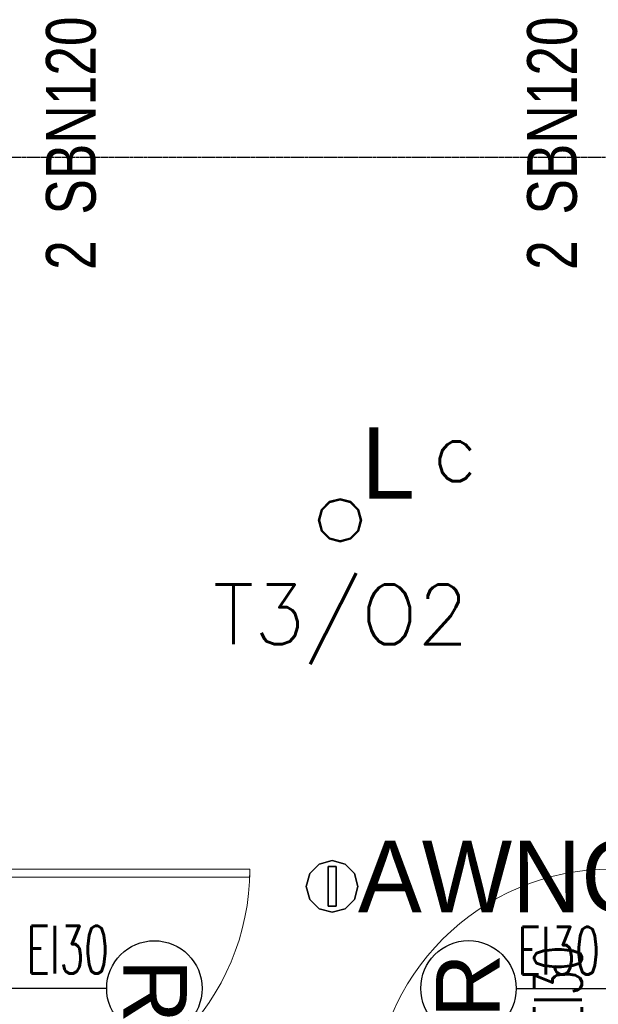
# Model space of a CAD drawing. Header units: millimetres. Extents: x 69081 to 158617, y -37521 to -9534.
# Tile 231 of 256: x 113847 to 113993, y -19422 to -19174. Entities that reach past the tile are written whole.
import ezdxf
from ezdxf.enums import TextEntityAlignment as Align

# ---------------------------------------------------------------- set-up
doc = ezdxf.new("R2010")
doc.units = ezdxf.units.MM
doc.linetypes.add('DO', pattern=[0.8, 0.6, -0.1, 0, -0.1])
doc.linetypes.add('DP', pattern=[0.5, 0.3, -0.2])
for name, color, linetype in [('0_oświetlenie', 7, 'Continuous'), ('_A-opisy', 51, 'Continuous'), ('A-OSI', 8, 'DO'), ('A-SCI', 7, 'Continuous'), ('BZ_sym', 7, 'Continuous'), ('E_Oświetlenie - Numer obwodu', 1, 'Continuous'), ('E_Oświetlenie - Opis', 4, 'Continuous'), ('JS_OLKA KONSTR', 231, 'Continuous'), ('JS_p.poż.', 240, 'Continuous'), ('JS_PODCIĄGI', 1, 'DP')]:
    doc.layers.add(name, color=color, linetype=linetype)
for name, color, linetype, lineweight in [('_A-stolarka', 72, 'Continuous', 9), ('_A-ściany', 141, 'Continuous', 35), ('A-DRZ-SY', 7, 'Continuous', 25)]:
    doc.layers.add(name, color=color, linetype=linetype, lineweight=lineweight)
doc.styles.add('BIKTS', font='bikromsw.shx', dxfattribs={"width": 0.85})
doc.styles.add('Opisowy', font='arial.ttf')
doc.styles.add('ROMANS', font='romans.shx', dxfattribs={"height": 1})
doc.styles.add('SIMPLEX', font='simplex', dxfattribs={"width": 0.85})
doc.styles.add('TableTextStyle', font='txt')

# ---------------------------------------------------------------- blocks, each defined once
blk = doc.blocks.new('osie')
at = {"layer": 'A-OSI'}
blk.add_line((17978.8, -42047.43), (20818.3, -42047.43), dxfattribs=at)
blk = doc.blocks.new('REWIZJE')
at = {"layer": '_A-opisy', "color": 40}
blk.add_line((28149.58, -31193.14), (28149.58, -31231.14), dxfattribs=at)
blk.add_line((28149.58, -31193.14), (28149.58, -31231.14), dxfattribs=at)
blk.add_circle((28149.59, -31181.14), 12, dxfattribs=at)
at = {"layer": '_A-stolarka'}
for p, q in [((28119.58, -31215.14), (28119.58, -31157.14)), ((28119.58, -31157.14), (28121.58, -31157.14)), ((28119.58, -31217.14), (28119.58, -31157.14)), ((28121.58, -31157.14), (28121.58, -31217.14)), ((28119.58, -31217.14), (28119.58, -31215.14)), ((28117.58, -31217.14), (28119.58, -31217.14)), ((28117.58, -31225.14), (28117.58, -31217.14)), ((28117.58, -31217.14), (28119.58, -31217.14)), ((28119.58, -31217.14), (28119.58, -31225.14)), ((28121.58, -31217.14), (28119.58, -31217.14)), ((28179.58, -31217.14), (28179.58, -31217.14)), ((28179.58, -31217.14), (28179.58, -31225.14)), ((28181.58, -31217.14), (28179.58, -31217.14)), ((28181.58, -31225.14), (28181.58, -31217.14)), ((28119.58, -31225.14), (28117.58, -31225.14)), ((28179.58, -31225.14), (28181.58, -31225.14))]:
    blk.add_line(p, q, dxfattribs=at)
blk.add_arc((28119.58, -31217.14), 60, 0, 90, dxfattribs=at)
at = {"layer": '_A-ściany', "linetype": 'Continuous'}
for p, q in [((28117.58, -31217.14), (28117.58, -31241.14)), ((28181.58, -31217.14), (28181.58, -31241.14))]:
    blk.add_line(p, q, dxfattribs=at)
at = {"layer": '_A-ściany', "lineweight": 5}
for p, q in [((28181.58, -31217.14), (28117.58, -31217.14)), ((28181.58, -31241.14), (28117.58, -31241.14))]:
    blk.add_line(p, q, dxfattribs=at)
at = {"layer": 'JS_PODCIĄGI', "color": 4}
for p, q in [((28157.08, -31241.14), (28142.08, -31241.14)), ((28142.08, -31241.14), (28157.08, -31241.14))]:
    blk.add_line(p, q, dxfattribs=at)
at = {"layer": '_A-opisy', "color": 40, "insert": (28121.24, -31172.97), "char_height": 16, "attachment_point": 1, "style": 'Opisowy'}
blk.add_mtext_dynamic_manual_height_columns('\\pxqc;R', width=57.9989, gutter_width=1, heights=[0], dxfattribs=at)
blk = doc.blocks.new('symnadpr')
at = {"style": 'BIKTS', "width": 0.8}
blk.add_attdef('SZT_NADPR', text='', height=25, dxfattribs=at).set_placement((-48.74, -11.67), align=Align.RIGHT)
blk.add_attdef('NAZNADPR', (-42.6, -11.67), '', height=25, dxfattribs=at)
blk = doc.blocks.new('A$C04435ce7')
at = {"layer": 'BZ_sym'}
ref = blk.add_blockref('symnadpr', (3176.08, 2113.41), dxfattribs=dict(at, xscale=0.5, yscale=0.5, zscale=0.5, rotation=90))
ref.add_attrib('naznadpr', 'SBN120', (3182.33, 2091.91), dxfattribs={"height": 12.5, "rotation": 90, "style": 'BIKTS', "width": 0.8})
ref.add_attrib('szt_nadpr', '2', dxfattribs={"height": 12.5, "rotation": 90, "style": 'BIKTS', "width": 0.8}).set_placement((3182.33, 2085.46), align=Align.RIGHT)
ref = blk.add_blockref('symnadpr', (3297.1, 2113.41), dxfattribs=dict(at, xscale=-0.5, yscale=0.5, zscale=0.5, rotation=270))
ref.add_attrib('naznadpr', 'SBN120', (3303.35, 2091.91), dxfattribs={"height": 12.5, "rotation": 90, "style": 'BIKTS', "width": 0.8})
ref.add_attrib('szt_nadpr', '2', dxfattribs={"height": 12.5, "rotation": 90, "style": 'BIKTS', "width": 0.8}).set_placement((3303.35, 2085.46), align=Align.RIGHT)
blk = doc.blocks.new('opis lamp')
at = {"layer": 'E_Oświetlenie - Numer obwodu', "style": 'SIMPLEX'}
blk.add_attdef('OBWÓD', text='', height=15, dxfattribs=at).set_placement((-9.46, -1.18), align=Align.CENTER)
at = {"layer": 'E_Oświetlenie - Opis', "style": 'SIMPLEX'}
blk.add_attdef('OPIS1', (55.72, 42.77), '', height=15, dxfattribs=at)

msp = doc.modelspace()

# ---------------------------------------------------------------- linework, layer by layer
at = {"layer": '0_oświetlenie'}
for points in [[(113923.1557, -19297.1994, 0), (113925.1322, -19295.2229, 0)], [(113925.1322, -19295.2229, 0), (113923.1557, -19297.1994, 0)], [(113925.1322, -19295.2229, 0), (113923.1557, -19297.1994, 0)], [(113923.1557, -19297.1994, 0), (113925.1322, -19295.2229, 0)], [(113923.3705, -19297.3244, 0), (113925.2572, -19295.4397, 0)], [(113925.2572, -19295.4397, 0), (113923.3705, -19297.3244, 0)], [(113925.2572, -19295.4397, 0), (113923.3705, -19297.3244, 0)], [(113923.3705, -19297.3244, 0), (113925.2572, -19295.4397, 0)], [(113925.1322, -19295.2229, 0), (113927.8315, -19294.4992, 0)], [(113927.8315, -19294.4992, 0), (113925.1322, -19295.2229, 0)], [(113927.8315, -19294.4992, 0), (113925.1322, -19295.2229, 0)], [(113925.1322, -19295.2229, 0), (113927.8315, -19294.4992, 0)], [(113925.2572, -19295.4397, 0), (113927.8315, -19294.7492, 0)], [(113927.8315, -19294.7492, 0), (113925.2572, -19295.4397, 0)], [(113927.8315, -19294.7492, 0), (113925.2572, -19295.4397, 0)], [(113925.2572, -19295.4397, 0), (113927.8315, -19294.7492, 0)], [(113927.8315, -19294.4992, 0), (113930.5307, -19295.2229, 0)], [(113930.5307, -19295.2229, 0), (113927.8315, -19294.4992, 0)], [(113930.5307, -19295.2229, 0), (113927.8315, -19294.4992, 0)], [(113927.8315, -19294.4992, 0), (113930.5307, -19295.2229, 0)], [(113927.8315, -19294.7492, 0), (113930.4057, -19295.4397, 0)], [(113930.4057, -19295.4397, 0), (113927.8315, -19294.7492, 0)], [(113930.4057, -19295.4397, 0), (113927.8315, -19294.7492, 0)], [(113927.8315, -19294.7492, 0), (113930.4057, -19295.4397, 0)], [(113930.4057, -19295.4397, 0), (113932.2924, -19297.3244, 0)], [(113932.2924, -19297.3244, 0), (113930.4057, -19295.4397, 0)], [(113932.2924, -19297.3244, 0), (113930.4057, -19295.4397, 0)], [(113930.4057, -19295.4397, 0), (113932.2924, -19297.3244, 0)], [(113930.5307, -19295.2229, 0), (113932.5072, -19297.1994, 0)], [(113932.5072, -19297.1994, 0), (113930.5307, -19295.2229, 0)], [(113932.5072, -19297.1994, 0), (113930.5307, -19295.2229, 0)], [(113930.5307, -19295.2229, 0), (113932.5072, -19297.1994, 0)], [(113922.433, -19299.8996, 0), (113923.1557, -19297.1994, 0)], [(113923.1557, -19297.1994, 0), (113922.433, -19299.8996, 0)], [(113923.1557, -19297.1994, 0), (113922.433, -19299.8996, 0)], [(113922.433, -19299.8996, 0), (113923.1557, -19297.1994, 0)], [(113922.683, -19299.8996, 0), (113923.3705, -19297.3244, 0)], [(113923.3705, -19297.3244, 0), (113922.683, -19299.8996, 0)], [(113923.3705, -19297.3244, 0), (113922.683, -19299.8996, 0)], [(113922.683, -19299.8996, 0), (113923.3705, -19297.3244, 0)], [(113932.2924, -19297.3244, 0), (113932.9799, -19299.8996, 0)], [(113932.9799, -19299.8996, 0), (113932.2924, -19297.3244, 0)], [(113932.9799, -19299.8996, 0), (113932.2924, -19297.3244, 0)], [(113932.2924, -19297.3244, 0), (113932.9799, -19299.8996, 0)], [(113932.5072, -19297.1994, 0), (113933.2299, -19299.8996, 0)], [(113933.2299, -19299.8996, 0), (113932.5072, -19297.1994, 0)], [(113933.2299, -19299.8996, 0), (113932.5072, -19297.1994, 0)], [(113932.5072, -19297.1994, 0), (113933.2299, -19299.8996, 0)], [(113923.1557, -19302.5998, 0), (113922.433, -19299.8996, 0)], [(113922.433, -19299.8996, 0), (113923.1557, -19302.5998, 0)], [(113922.433, -19299.8996, 0), (113923.1557, -19302.5998, 0)], [(113923.1557, -19302.5998, 0), (113922.433, -19299.8996, 0)], [(113923.3705, -19302.4748, 0), (113922.683, -19299.8996, 0)], [(113922.683, -19299.8996, 0), (113923.3705, -19302.4748, 0)], [(113922.683, -19299.8996, 0), (113923.3705, -19302.4748, 0)], [(113923.3705, -19302.4748, 0), (113922.683, -19299.8996, 0)], [(113932.9799, -19299.8996, 0), (113932.2924, -19302.4748, 0)], [(113932.2924, -19302.4748, 0), (113932.9799, -19299.8996, 0)], [(113932.2924, -19302.4748, 0), (113932.9799, -19299.8996, 0)], [(113932.9799, -19299.8996, 0), (113932.2924, -19302.4748, 0)], [(113933.2299, -19299.8996, 0), (113932.5072, -19302.5998, 0)], [(113932.5072, -19302.5998, 0), (113933.2299, -19299.8996, 0)], [(113932.5072, -19302.5998, 0), (113933.2299, -19299.8996, 0)], [(113933.2299, -19299.8996, 0), (113932.5072, -19302.5998, 0)], [(113925.1322, -19304.5764, 0), (113923.1557, -19302.5998, 0)], [(113923.1557, -19302.5998, 0), (113925.1322, -19304.5764, 0)], [(113923.1557, -19302.5998, 0), (113925.1322, -19304.5764, 0)], [(113925.1322, -19304.5764, 0), (113923.1557, -19302.5998, 0)], [(113925.2572, -19304.3596, 0), (113923.3705, -19302.4748, 0)], [(113923.3705, -19302.4748, 0), (113925.2572, -19304.3596, 0)], [(113923.3705, -19302.4748, 0), (113925.2572, -19304.3596, 0)], [(113925.2572, -19304.3596, 0), (113923.3705, -19302.4748, 0)], [(113932.2924, -19302.4748, 0), (113930.4057, -19304.3596, 0)], [(113930.4057, -19304.3596, 0), (113932.2924, -19302.4748, 0)], [(113930.4057, -19304.3596, 0), (113932.2924, -19302.4748, 0)], [(113932.2924, -19302.4748, 0), (113930.4057, -19304.3596, 0)], [(113932.5072, -19302.5998, 0), (113930.5307, -19304.5764, 0)], [(113930.5307, -19304.5764, 0), (113932.5072, -19302.5998, 0)], [(113930.5307, -19304.5764, 0), (113932.5072, -19302.5998, 0)], [(113932.5072, -19302.5998, 0), (113930.5307, -19304.5764, 0)], [(113927.8315, -19305.3, 0), (113925.1322, -19304.5764, 0)], [(113925.1322, -19304.5764, 0), (113927.8315, -19305.3, 0)], [(113925.1322, -19304.5764, 0), (113927.8315, -19305.3, 0)], [(113927.8315, -19305.3, 0), (113925.1322, -19304.5764, 0)], [(113927.8315, -19305.05, 0), (113925.2572, -19304.3596, 0)], [(113925.2572, -19304.3596, 0), (113927.8315, -19305.05, 0)], [(113925.2572, -19304.3596, 0), (113927.8315, -19305.05, 0)], [(113927.8315, -19305.05, 0), (113925.2572, -19304.3596, 0)], [(113930.4057, -19304.3596, 0), (113927.8315, -19305.05, 0)], [(113927.8315, -19305.05, 0), (113930.4057, -19304.3596, 0)], [(113927.8315, -19305.05, 0), (113930.4057, -19304.3596, 0)], [(113930.4057, -19304.3596, 0), (113927.8315, -19305.05, 0)], [(113930.5307, -19304.5764, 0), (113927.8315, -19305.3, 0)], [(113927.8315, -19305.3, 0), (113930.5307, -19304.5764, 0)], [(113927.8315, -19305.3, 0), (113930.5307, -19304.5764, 0)], [(113930.5307, -19304.5764, 0), (113927.8315, -19305.3, 0)], [(113920.2143, -19388.7024, 0), (113922.5932, -19386.3235, 0)], [(113922.5932, -19386.3235, 0), (113920.2143, -19388.7024, 0)], [(113922.5932, -19386.3235, 0), (113920.2143, -19388.7024, 0)], [(113920.2143, -19388.7024, 0), (113922.5932, -19386.3235, 0)], [(113922.5932, -19386.3235, 0), (113925.8432, -19385.4524, 0)], [(113925.8432, -19385.4524, 0), (113922.5932, -19386.3235, 0)], [(113925.8432, -19385.4524, 0), (113922.5932, -19386.3235, 0)], [(113922.5932, -19386.3235, 0), (113925.8432, -19385.4524, 0)], [(113926.8432, -19386.9524, 0), (113924.8432, -19386.9524, 0)], [(113924.8432, -19386.9524, 0), (113924.8432, -19396.9524, 0)], [(113924.8432, -19396.9524, 0), (113924.8432, -19386.9524, 0)], [(113924.8432, -19386.9524, 0), (113926.8432, -19386.9524, 0)], [(113925.8432, -19385.4524, 0), (113929.0932, -19386.3235, 0)], [(113929.0932, -19386.3235, 0), (113925.8432, -19385.4524, 0)], [(113929.0932, -19386.3235, 0), (113925.8432, -19385.4524, 0)], [(113925.8432, -19385.4524, 0), (113929.0932, -19386.3235, 0)], [(113926.8432, -19396.9524, 0), (113926.8432, -19386.9524, 0)], [(113926.8432, -19386.9524, 0), (113926.8432, -19396.9524, 0)], [(113929.0932, -19386.3235, 0), (113931.4721, -19388.7024, 0)], [(113931.4721, -19388.7024, 0), (113929.0932, -19386.3235, 0)], [(113931.4721, -19388.7024, 0), (113929.0932, -19386.3235, 0)], [(113929.0932, -19386.3235, 0), (113931.4721, -19388.7024, 0)], [(113919.3432, -19391.9524, 0), (113920.2143, -19388.7024, 0)], [(113920.2143, -19388.7024, 0), (113919.3432, -19391.9524, 0)], [(113920.2143, -19388.7024, 0), (113919.3432, -19391.9524, 0)], [(113919.3432, -19391.9524, 0), (113920.2143, -19388.7024, 0)], [(113931.4721, -19388.7024, 0), (113932.3432, -19391.9524, 0)], [(113932.3432, -19391.9524, 0), (113931.4721, -19388.7024, 0)], [(113932.3432, -19391.9524, 0), (113931.4721, -19388.7024, 0)], [(113931.4721, -19388.7024, 0), (113932.3432, -19391.9524, 0)], [(113920.2143, -19395.2024, 0), (113919.3432, -19391.9524, 0)], [(113919.3432, -19391.9524, 0), (113920.2143, -19395.2024, 0)], [(113919.3432, -19391.9524, 0), (113920.2143, -19395.2024, 0)], [(113920.2143, -19395.2024, 0), (113919.3432, -19391.9524, 0)], [(113932.3432, -19391.9524, 0), (113931.4721, -19395.2024, 0)], [(113931.4721, -19395.2024, 0), (113932.3432, -19391.9524, 0)], [(113931.4721, -19395.2024, 0), (113932.3432, -19391.9524, 0)], [(113932.3432, -19391.9524, 0), (113931.4721, -19395.2024, 0)], [(113922.5932, -19397.5813, 0), (113920.2143, -19395.2024, 0)], [(113920.2143, -19395.2024, 0), (113922.5932, -19397.5813, 0)], [(113920.2143, -19395.2024, 0), (113922.5932, -19397.5813, 0)], [(113922.5932, -19397.5813, 0), (113920.2143, -19395.2024, 0)], [(113925.8432, -19398.4524, 0), (113922.5932, -19397.5813, 0)], [(113922.5932, -19397.5813, 0), (113925.8432, -19398.4524, 0)], [(113922.5932, -19397.5813, 0), (113925.8432, -19398.4524, 0)], [(113925.8432, -19398.4524, 0), (113922.5932, -19397.5813, 0)], [(113924.8432, -19396.9524, 0), (113926.8432, -19396.9524, 0)], [(113926.8432, -19396.9524, 0), (113924.8432, -19396.9524, 0)], [(113929.0932, -19397.5813, 0), (113925.8432, -19398.4524, 0)], [(113925.8432, -19398.4524, 0), (113929.0932, -19397.5813, 0)], [(113925.8432, -19398.4524, 0), (113929.0932, -19397.5813, 0)], [(113929.0932, -19397.5813, 0), (113925.8432, -19398.4524, 0)], [(113931.4721, -19395.2024, 0), (113929.0932, -19397.5813, 0)], [(113929.0932, -19397.5813, 0), (113931.4721, -19395.2024, 0)], [(113929.0932, -19397.5813, 0), (113931.4721, -19395.2024, 0)], [(113931.4721, -19395.2024, 0), (113929.0932, -19397.5813, 0)]]:
    msp.add_polyline3d(points, dxfattribs=at)

# ---------------------------------------------------------------- block references
ref = msp.add_blockref('opis lamp', (113905.876, -19303.105, 1), dxfattribs=at)
ref.add_attrib('OBWÓD', 'T3/O2', dxfattribs={"layer": 'E_Oświetlenie - Numer obwodu', "height": 15, "style": 'SIMPLEX'}).set_placement((113928.0323, -19331.073, 1), align=Align.CENTER)
ref.add_attrib('OPIS1', 'c', (113951.0044, -19290.0958, 1), dxfattribs={"layer": 'E_Oświetlenie - Opis', "height": 15, "style": 'SIMPLEX'})
at = {"layer": 'A-DRZ-SY', "color": 4}
for p, rotation in [((145062.2809, 8731.9881), 270), ((82779.0021, -47567.1763), 89.99999999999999)]:
    msp.add_blockref('REWIZJE', p, dxfattribs=dict(at, rotation=rotation))
at = {"layer": 'A-SCI', "color": 4}
msp.add_blockref('osie', (94084.5456, 22838.835), dxfattribs=at)
at = {"layer": 'JS_OLKA KONSTR'}
msp.add_blockref('A$C04435ce7', (110684.0499, -21314.9635), dxfattribs=at)

# ---------------------------------------------------------------- texts
at = {"layer": '0_oświetlenie', "style": 'TableTextStyle'}
for s, p in [('L', (113933.2315, -19294.4996)), ('AWNC', (113932.3445, -19398.4525))]:
    msp.add_text(s, height=18, dxfattribs=at).set_placement(p)
at = {"layer": 'JS_p.poż.', "ltscale": 0.02, "char_height": 12, "width": 260.223155, "attachment_point": 1, "style": 'ROMANS'}
for insert in [(113848.9957, -19401.8878), (113972.4742, -19402.1327)]:
    msp.add_mtext('{\\W0.6;EI30}', dxfattribs=dict(at, insert=insert))
at = {"layer": 'JS_p.poż.', "insert": (113988.6909, -19654.9825), "char_height": 12, "width": 284.907985, "attachment_point": 7, "rotation": 90, "style": 'ROMANS'}
msp.add_mtext('{\\W0.6;OBUDOWA POZIOMYCH DRÓG EWAKUACYNYCH  EI30}', dxfattribs=at).dxf.unprotected_set("ltscale", 0)

doc.saveas('drawing.dxf')
